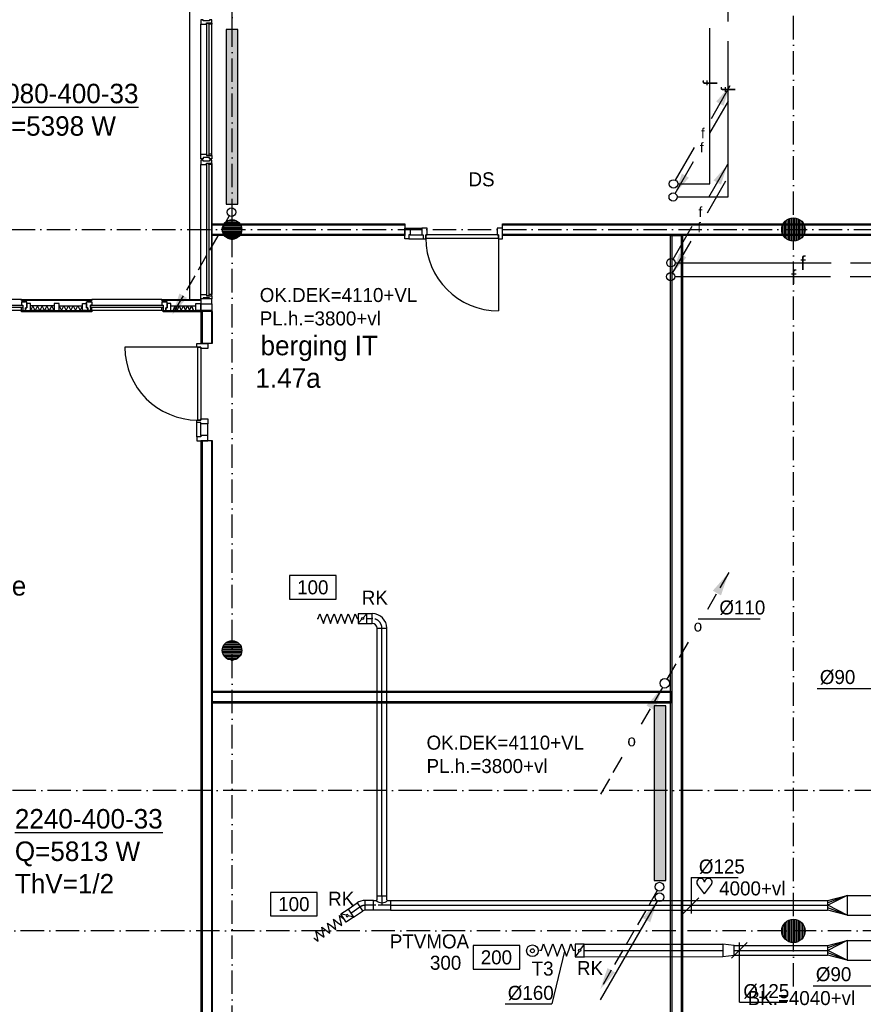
# Model space of a CAD drawing. Extents: x -41378 to 114803, y -24080 to 82188.
# Tile 14 of 137: x -28333 to -17513, y 50886 to 63520. Entities that reach past the tile are written whole.
import ezdxf
from ezdxf.enums import TextEntityAlignment as Align

# ---------------------------------------------------------------- set-up
doc = ezdxf.new("R2010")
doc.units = 0
doc.header["$LTSCALE"] = 50
for name, pattern in [('2322107', [2000, 1000, 1000]), ('2322140', [45, 40, -5]), ('CENTER2', [11.25, 7.5, -1.25, 1.25, -1.25]), ('CENTER4', [5, 3.125, -0.625, 0.625, -0.625]), ('DASHDOT', [9, 6, -1.5, 0, -1.5])]:
    doc.linetypes.add(name, pattern=pattern)
doc.layers.get('0').update_dxf_attribs({"linetype": 'CONTINUOUS'})
for name, color, linetype in [('AL$7----_STRAMIEN', 1, 'DASHDOT'), ('AL21----_BUITENWAND', 4, 'CONTINUOUS'), ('AL21K---_ISOLATIE', 1, 'CONTINUOUS'), ('AL22----_BINNENWAND', 7, 'CONTINUOUS'), ('AL28----_KONSTRUKTIE', 3, 'CONTINUOUS'), ('AL31----_BUITENKOZ', 7, 'CONTINUOUS'), ('AL32----_BINNENKOZ', 7, 'CONTINUOUS'), ('AL32----_DRAAIRICHTING', 1, 'CONTINUOUS'), ('ALXAA---_GEWBETON', 12, 'CONTINUOUS'), ('ALXOU---_GLAS', 7, 'CONTINUOUS'), ('BOUW', 8, 'CONTINUOUS'), ('WI561---', 1, 'CONTINUOUS'), ('WL$1----', 3, 'CONTINUOUS'), ('WL5233--', 4, 'CONTINUOUS'), ('WL524---', 4, 'CONTINUOUS'), ('WL5448--', 4, 'CONTINUOUS'), ('WL561---', 4, 'CONTINUOUS'), ('WL561---_AANVOER', 4, 'CONTINUOUS'), ('WL561---_RETOUR', 4, 'CONTINUOUS'), ('WL570---', 3, 'CONTINUOUS'), ('WL570---_HARTLIJN', 7, 'CONTINUOUS'), ('WL570---_TOEVOER', 3, 'CONTINUOUS'), ('WM$1----', 1, 'CONTINUOUS'), ('WM5448--', 1, 'CONTINUOUS'), ('WM570---', 1, 'CONTINUOUS')]:
    doc.layers.add(name, color=color, linetype=linetype)
doc.layers.get('0').freeze()
doc.styles.add('BURO-018', font='BUROFONT.shx', dxfattribs={"height": 90})
doc.styles.add('BURO-025', font='BUROFONT.shx', dxfattribs={"height": 250})

# ---------------------------------------------------------------- blocks, each defined once
blk = doc.blocks.new('2322401')
at = {"color": 0, "linetype": 'CONTINUOUS'}
for p, q in [((-0.5, 0.5, 1), (-0.5, 0.5)), ((-0.5, 0.5, 1), (-0.5, -0.5, 1)), ((0.5, 0.5, 1), (-0.5, 0.5, 1)), ((0.5, 0.5), (-0.5, 0.5)), ((-0.5, 0.5), (-0.5, -0.5)), ((0.5, 0.5, 1), (0.5, 0.5)), ((0.5, -0.5, 1), (0.5, 0.5, 1)), ((0.5, -0.5), (0.5, 0.5)), ((-0.5, -0.5, 1), (-0.5, -0.5)), ((-0.5, -0.5, 1), (0.5, -0.5, 1)), ((-0.5, -0.5), (0.5, -0.5)), ((0.5, -0.5, 1), (0.5, -0.5))]:
    blk.add_line(p, q, dxfattribs=at)
blk = doc.blocks.new('CVHATCH1')
at = {"color": 0, "linetype": 'CONTINUOUS'}
blk.add_solid([(-0.5, -0.5), (0.5, -0.5), (-0.5, 0.5), (0.5, 0.5)], dxfattribs=at)
blk = doc.blocks.new('LDV4107')
at = {"color": 0, "linetype": 'CONTINUOUS'}
blk.add_line((-0.25, -0.43), (-6.75, -11.69), dxfattribs=at)
blk.add_lwpolyline([(-0.25, -0.43, 0, 1, 0), (-1.5, -2.6, 1, 1, 0)], format="xyseb", dxfattribs=at)
blk.add_circle((0, 0), 0.5, dxfattribs=at)
blk = doc.blocks.new('LDV2108')
at = {"color": 0, "linetype": 'CONTINUOUS'}
for p, q in [((-0.25, -0.43), (-1.19, -2.06)), ((-1.56, -2.71), (-2.5, -4.33)), ((-2.87, -4.98), (-3.81, -6.6)), ((-4.19, -7.25), (-5.12, -8.88)), ((-5.5, -9.53), (-6.44, -11.15))]:
    blk.add_line(p, q, dxfattribs=at)
blk.add_lwpolyline([(-6.75, -11.69, 0, 1, 0), (-5.5, -9.53, 1, 1, 0)], format="xyseb", dxfattribs=at)
blk.add_circle((0, 0), 0.5, dxfattribs=at)
blk = doc.blocks.new('LU-ORNAM-969610')
at = {"color": 0, "linetype": 'CONTINUOUS'}
for radius in [75, 25]:
    blk.add_circle((0, 0), radius, dxfattribs=at)
blk = doc.blocks.new('LU-1D-K-7D')
at = {"color": 0, "linetype": 'CONTINUOUS'}
for p, q in [((-0.5, 62.5), (0.5, 62.5)), ((-0.5, -62.5), (0.5, -62.5))]:
    blk.add_line(p, q, dxfattribs=at)
at = {"layer": 'WL570---_HARTLIJN', "linetype": 'CENTER2'}
blk.add_line((-0.5, 0), (0.5, 0), dxfattribs=at)
blk = doc.blocks.new('LU-ORND')
at = {"color": 0, "linetype": 'CONTINUOUS'}
for p, q in [((-3, 1.5), (-3, -1.5)), ((3, 1.5), (-3, 1.5)), ((3, -1.5), (3, 1.5)), ((-3, -1.5), (3, -1.5))]:
    blk.add_line(p, q, dxfattribs=at)
blk = doc.blocks.new('*U102', base_point=(-17587, 54541))
at = {"layer": 'WM570---', "linetype": 'CONTINUOUS'}
for p, q in [((-17587, 54903), (-17587, 54441)), ((-17587, 54903), (-16981, 54903)), ((-17687, 54441), (-17487, 54640))]:
    blk.add_line(p, q, dxfattribs=at)
at = {"layer": 'WM570---', "linetype": 'CONTINUOUS', "style": 'BURO-018'}
blk.add_text('%%c125', height=180, dxfattribs=at).set_placement((-17487, 54953))
blk = doc.blocks.new('LU-1D-T--5A-7D7D5ADA73')
at = {"color": 0, "linetype": 'CONTINUOUS'}
for p, q in [((-109, -62), (-109, 62)), ((-109, 62), (109, 62)), ((109, 62), (109, -62)), ((-72, -62), (-109, -62)), ((-62, -72), (-62, -115)), ((-62, -115), (62, -115)), ((62, -72), (62, -115)), ((109, -62), (72, -62))]:
    blk.add_line(p, q, dxfattribs=at)
at = {"color": 0, "linetype": 'CONTINUOUS', "flags": 128}
for points in [[(-62, -72, 0.02182), (-63, -71, 0.037214), (-63, -71, 0.006436), (-63, -69, 0.02182), (-63, -69, 0.02182), (-63, -68, 0.02182), (-64, -68, 0.02182), (-64, -67, 0.02182), (-65, -66, 0.02182), (-65, -65, 0.02182), (-66, -65, 0.02182), (-67, -64, 0.02182), (-68, -64, 0.02182), (-68, -63, 0.02182), (-69, -63, 0.02182), (-69, -63, 0.006436), (-71, -63, 0.037214), (-71, -63, 0.02182), (-72, -62)], [(72, -62, 0.02182), (71, -63, 0.037214), (71, -63, 0.006436), (69, -63, 0.02182), (69, -63, 0.02182), (68, -63, 0.02182), (68, -64, 0.02182), (67, -64, 0.02182), (66, -65, 0.02182), (65, -65, 0.02182), (65, -66, 0.02182), (64, -67, 0.02182), (64, -68, 0.02182), (63, -68, 0.02182), (63, -69, 0.02182), (63, -69, 0.006436), (63, -71, 0.037214), (63, -71, 0.02182), (62, -72)]]:
    blk.add_lwpolyline(points, format="xyb", dxfattribs=at)
at = {"color": 0, "linetype": 'CONTINUOUS'}
blk.add_arc((0, -135), 103, 45, 135, dxfattribs=at)
at = {"layer": 'WL570---_HARTLIJN', "linetype": 'CENTER4'}
for p, q in [((-109, 0), (109, 0)), ((0, -115), (0, 0))]:
    blk.add_line(p, q, dxfattribs=at)
blk = doc.blocks.new('LU-1D-KL-7D70')
at = {"color": 0, "linetype": 'CONTINUOUS'}
for p, q in [((-56, 62), (-56, -62)), ((56, 62), (-56, 62)), ((47, 52), (9, 10)), ((56, -62), (56, 62)), ((-56, -62), (56, -62)), ((-9, -10), (-47, -52))]:
    blk.add_line(p, q, dxfattribs=at)
blk.add_circle((0, 0), 14.1, dxfattribs=at)
blk = doc.blocks.new('LU-1D-F-7D20F')
at = {"color": 0, "linetype": 'CONTINUOUS'}
for p, q in [((-264, 0), (-250, 0)), ((-250, 0), (-227, 62)), ((-227, 62), (-205, 0)), ((-205, 0), (-182, -62)), ((-182, -62), (-159, 0)), ((-159, 0), (-136, 62)), ((-136, 62), (-114, 0)), ((-114, 0), (-91, -62)), ((-91, -62), (-68, 0)), ((-68, 0), (-45, 62)), ((-45, 62), (-23, 0)), ((-23, 0), (0, -62)), ((0, -62), (23, 0)), ((23, 0), (45, 62)), ((45, 62), (68, 0)), ((68, 0), (91, -62)), ((91, -62), (114, 0)), ((114, 0), (136, 62)), ((136, 62), (159, 0)), ((159, 0), (182, -62)), ((182, -62), (205, 0)), ((205, 0), (227, 62)), ((227, 62), (250, 0)), ((250, 0), (264, 0))]:
    blk.add_line(p, q, dxfattribs=at)
blk = doc.blocks.new('LU-1D-B--1-7D5A7D')
at = {"color": 0, "linetype": 'CONTINUOUS'}
for p, q in [((-125, -62.5), (-125, 62.5)), ((-62.5, -125), (62.5, -125))]:
    blk.add_line(p, q, dxfattribs=at)
for radius in [187.5, 62.5]:
    blk.add_arc((-125, -125), radius, 0, 90, dxfattribs=at)
at = {"layer": 'WL570---_HARTLIJN', "linetype": 'CENTER4'}
blk.add_arc((-125, -125), 125, 0, 90, dxfattribs=at)
blk = doc.blocks.new('LDV1')
at = {"color": 0, "linetype": 'CONTINUOUS'}
for p, q in [((4.5, 7.79), (6.75, 11.69)), ((0.25, 0.43), (2.5, 4.33))]:
    blk.add_line(p, q, dxfattribs=at)
blk.add_lwpolyline([(6.75, 11.69, 0, 1, 0), (5.5, 9.53, 1, 1, 0)], format="xyseb", dxfattribs=at)
blk.add_circle((0, 0), 0.5, dxfattribs=at)
at = {"color": 0, "linetype": 'CONTINUOUS', "style": 'BURO-018'}
blk.add_attdef('LD_TEXT1', text='', height=1.8, dxfattribs=at).set_placement((3.5, 6.06), align=Align.MIDDLE)
blk = doc.blocks.new('LDV3')
at = {"color": 0, "linetype": 'CONTINUOUS'}
for p, q in [((4.5, 7.79), (6.75, 11.69)), ((0.25, 0.43), (2.5, 4.33))]:
    blk.add_line(p, q, dxfattribs=at)
blk.add_lwpolyline([(0.25, 0.43, 0, 1, 0), (1.5, 2.6, 1, 1, 0)], format="xyseb", dxfattribs=at)
blk.add_circle((0, 0), 0.5, dxfattribs=at)
at = {"color": 0, "linetype": 'CONTINUOUS', "style": 'BURO-018'}
blk.add_attdef('LD_TEXT1', text='', height=1.8, dxfattribs=at).set_placement((3.5, 6.06), align=Align.MIDDLE)
blk = doc.blocks.new('LDV1123')
at = {"color": 0, "linetype": 'CONTINUOUS'}
for p, q in [((6.75, 11.69), (5.81, 10.07)), ((5.44, 9.42), (4.5, 7.79)), ((1.56, 2.71), (2.5, 4.33)), ((0.25, 0.43), (1.19, 2.06))]:
    blk.add_line(p, q, dxfattribs=at)
blk.add_lwpolyline([(6.75, 11.69, 0, 1, 0), (5.5, 9.53, 1, 1, 0)], format="xyseb", dxfattribs=at)
blk.add_circle((0, 0), 0.5, dxfattribs=at)
at = {"color": 0, "linetype": 'CONTINUOUS', "style": 'BURO-018'}
blk.add_attdef('LD_TEXT1', text='', height=1.8, dxfattribs=at).set_placement((3.5, 6.06), align=Align.MIDDLE)
blk = doc.blocks.new('LDV4123')
at = {"color": 0, "linetype": 'CONTINUOUS'}
for p, q in [((-0.25, -0.43), (-1.19, -2.06)), ((-1.56, -2.71), (-2.5, -4.33)), ((-5.44, -9.42), (-4.5, -7.79)), ((-6.75, -11.69), (-5.81, -10.07))]:
    blk.add_line(p, q, dxfattribs=at)
blk.add_lwpolyline([(-0.25, -0.43, 0, 1, 0), (-1.5, -2.6, 1, 1, 0)], format="xyseb", dxfattribs=at)
blk.add_circle((0, 0), 0.5, dxfattribs=at)
at = {"color": 0, "linetype": 'CONTINUOUS', "style": 'BURO-018'}
blk.add_attdef('LD_TEXT1', text='', height=1.8, dxfattribs=at).set_placement((-3.5, -6.06), align=Align.MIDDLE)
blk = doc.blocks.new('A$C10E36082')
at = {"layer": 'WL570---_HARTLIJN', "color": 1, "linetype": 'CONTINUOUS'}
blk.add_line((2042, 2245), (1248, 2245), dxfattribs=at)
at = {"layer": 'WL5233--', "color": 2}
ref = blk.add_blockref('LDV1123', (820, 1420), dxfattribs=dict(at, xscale=121.5, yscale=121.5, zscale=121.5))
ref.add_attrib('LD_TEXT1', 'o', dxfattribs={"layer": '0', "color": 1, "linetype": 'CONTINUOUS', "height": 146, "style": 'BURO-018'}).set_placement((1245, 2157), align=Align.MIDDLE)
ref = blk.add_blockref('LDV4123', (820, 1420), dxfattribs=dict(at, xscale=121.5, yscale=121.5, zscale=121.5))
ref.add_attrib('LD_TEXT1', 'o', dxfattribs={"layer": '0', "color": 1, "linetype": 'CONTINUOUS', "height": 146, "style": 'BURO-018'}).set_placement((395, 684), align=Align.MIDDLE)
at = {"layer": 'WL570---_HARTLIJN', "color": 1, "linetype": 'CENTER4', "style": 'BURO-018'}
blk.add_text('%%c110', height=180, dxfattribs=at).set_placement((1520, 2303))
blk = doc.blocks.new('CVRINFO2')
at = {"color": 0, "linetype": 'CONTINUOUS', "style": 'BURO-025'}
for tag, p in [('CV_TEXT125', (0, 0)), ('CV_TEXT225', (0, -4.17)), ('CV_TEXT325', (0, -8.33)), ('CV_TEXT425', (0, -12.5))]:
    blk.add_attdef(tag, p, '', height=2.5, dxfattribs=at)
blk = doc.blocks.new('2322140-1')
at = {"layer": 'WM5448--', "color": 0, "style": 'BURO-018'}
for rotation, p in [(90, (-19481, 62707)), (90, (-19248, 62624)), (360, (-18287, 60402)), (360, (-18406, 60223))]:
    blk.add_text('f', height=180, rotation=rotation, dxfattribs=at).set_placement(p, align=Align.MIDDLE)
blk = doc.blocks.new('LU-2D-K-FA')
at = {"color": 0, "linetype": 'CONTINUOUS'}
for p, q in [((-0.5, 125), (0.5, 125)), ((-0.5, -125), (0.5, -125))]:
    blk.add_line(p, q, dxfattribs=at)
blk = doc.blocks.new('LU-2D-VR-FA7DFA')
at = {"color": 0, "linetype": 'CONTINUOUS'}
for p, q in [((0, 125), (0, -125)), ((250, 62.5), (0, 125)), ((0, 125), (250, 31.25)), ((0, 125), (250, 0)), ((0, -125), (250, 0)), ((250, -62.5), (250, 62.5)), ((0, -125), (250, -31.25)), ((0, -125), (250, -62.5))]:
    blk.add_line(p, q, dxfattribs=at)
blk = doc.blocks.new('HART')
at = {"color": 1}
for q in [(-39.7, 52.4), (39.7, 52.4)]:
    blk.add_line((0, 0), q, dxfattribs=at)
for centre, start, end in [((-22.1, 65.7), 0, 217.1867), ((22.1, 65.7), 322.8133, 180)]:
    blk.add_arc(centre, 22.1, start, end, dxfattribs=at)
blk = doc.blocks.new('LU-1D-K-A0')
at = {"color": 0, "linetype": 'CONTINUOUS'}
for p, q in [((-0.5, 80), (0.5, 80)), ((-0.5, -80), (0.5, -80))]:
    blk.add_line(p, q, dxfattribs=at)
at = {"layer": 'WL570---_HARTLIJN', "linetype": 'CENTER2'}
blk.add_line((-0.5, 0), (0.5, 0), dxfattribs=at)
blk = doc.blocks.new('LU-1D-KL1-A073')
at = {"color": 0, "linetype": 'CONTINUOUS'}
for p, q in [((-58, 80), (-58, -80)), ((58, 80), (-58, 80)), ((49, 68), (8, 12)), ((58, -80), (58, 80)), ((-58, -80), (58, -80)), ((-8, -12), (-49, -68))]:
    blk.add_line(p, q, dxfattribs=at)
blk.add_circle((0, 0), 14.4, dxfattribs=at)
blk = doc.blocks.new('LU-1D-F-A01CB')
at = {"color": 0, "linetype": 'CONTINUOUS'}
for p, q in [((-230, 0), (-204, 0)), ((-204, 0), (-175, 80)), ((-175, 80), (-146, 0)), ((-146, 0), (-116, -80)), ((-116, -80), (-87, 0)), ((-87, 0), (-58, 80)), ((-58, 80), (-29, 0)), ((-29, 0), (0, -80)), ((0, -80), (29, 0)), ((29, 0), (58, 80)), ((58, 80), (87, 0)), ((87, 0), (116, -80)), ((116, -80), (146, 0)), ((146, 0), (175, 80)), ((175, 80), (204, 0)), ((204, 0), (230, 0))]:
    blk.add_line(p, q, dxfattribs=at)
blk = doc.blocks.new('*U487', base_point=(-19101, 52094))
at = {"color": 0, "linetype": 'CONTINUOUS'}
for p, q in [((-19201, 52057), (-19002, 52256)), ((-19101, 51494), (-19101, 52256)), ((-19101, 51494), (-18495, 51494))]:
    blk.add_line(p, q, dxfattribs=at)
at = {"layer": 'WM570---', "linetype": 'CONTINUOUS', "style": 'BURO-018'}
blk.add_text('%%c125', height=180, dxfattribs=at).set_placement((-19051, 51544))
blk = doc.blocks.new('LU-1D-F-7D1CB')
at = {"color": 0, "linetype": 'CONTINUOUS'}
for p, q in [((-230, 0), (-227, 0)), ((-227, 0), (-205, 62)), ((-205, 62), (-182, 0)), ((-182, 0), (-159, -62)), ((-159, -62), (-136, 0)), ((-136, 0), (-114, 62)), ((-114, 62), (-91, 0)), ((-91, 0), (-68, -62)), ((-68, -62), (-45, 0)), ((-45, 0), (-23, 62)), ((-23, 62), (0, 0)), ((0, 0), (23, -62)), ((23, -62), (45, 0)), ((45, 0), (68, 62)), ((68, 62), (91, 0)), ((91, 0), (114, -62)), ((114, -62), (136, 0)), ((136, 0), (159, 62)), ((159, 62), (182, 0)), ((182, 0), (205, -62)), ((205, -62), (227, 0)), ((227, 0), (230, 0))]:
    blk.add_line(p, q, dxfattribs=at)
blk = doc.blocks.new('LU-1D-B-1-7D227D')
at = {"color": 0, "linetype": 'CONTINUOUS'}
for p, q in [((-38, 62), (-38, -62)), ((67, -30), (-3, 73))]:
    blk.add_line(p, q, dxfattribs=at)
for radius in [62.5, 188]:
    blk.add_arc((-38, 125), radius, 270, 304, dxfattribs=at)
at = {"layer": 'WL570---_HARTLIJN', "linetype": 'CENTER4'}
blk.add_arc((-38, 125), 125, 270, 304, dxfattribs=at)

msp = doc.modelspace()

# ---------------------------------------------------------------- linework, layer by layer
at = {"layer": 'AL$7----_STRAMIEN', "color": 1}
for p, q in [((-25609, 42467.3), (-25609, 80064.7)), ((-18409, 51114.7), (-18409, 80035.4)), ((-29785.6, 60827.3), (-11206, 60827.3)), ((7882.8, 53627.3), (-30109.6, 53627.3)), ((112410.4, 51827.3), (-35182.3, 51827.3))]:
    msp.add_line(p, q, dxfattribs=at)
at = {"layer": 'AL21----_BUITENWAND', "color": 8}
msp.add_line((-26149, 59928.3), (-26149, 78767.3), dxfattribs=at)
at = {"layer": 'AL21K---_ISOLATIE', "color": 8, "linetype": 'CONTINUOUS'}
for p, q in [((-28162.2, 59847.3), (-28192.2, 59787.3)), ((-27892.7, 59847.3), (-28192.2, 59847.3)), ((-27892.7, 59787.3), (-28192.2, 59787.3)), ((-28132.3, 59787.3), (-28162.2, 59847.3)), ((-28102.3, 59847.3), (-28132.3, 59787.3)), ((-28072.4, 59787.3), (-28102.3, 59847.3)), ((-28042.4, 59847.3), (-28072.4, 59787.3)), ((-28012.5, 59787.3), (-28042.4, 59847.3)), ((-27982.5, 59847.3), (-28012.5, 59787.3)), ((-27952.6, 59787.3), (-27982.5, 59847.3)), ((-27922.6, 59847.3), (-27952.6, 59787.3)), ((-27892.7, 59787.3), (-27922.6, 59847.3)), ((-27825.7, 59847.3), (-27795.7, 59787.3)), ((-27825.7, 59847.3), (-27526.2, 59847.3)), ((-27825.7, 59787.3), (-27526.2, 59787.3)), ((-27795.7, 59787.3), (-27765.8, 59847.3)), ((-27765.8, 59847.3), (-27735.8, 59787.3)), ((-27735.8, 59787.3), (-27705.9, 59847.3)), ((-27705.9, 59847.3), (-27675.9, 59787.3)), ((-27675.9, 59787.3), (-27646, 59847.3)), ((-27646, 59847.3), (-27616, 59787.3)), ((-27616, 59787.3), (-27586.1, 59847.3)), ((-27586.1, 59847.3), (-27556.1, 59787.3)), ((-27556.1, 59787.3), (-27526.2, 59847.3)), ((-26392.2, 59847.3), (-26075.2, 59847.3)), ((-26392.2, 59787.3), (-26075.2, 59787.3)), ((-26339.8, 59847.3), (-26365.8, 59787.3)), ((-26365.8, 59787.3), (-26339.3, 59847.3)), ((-26339.3, 59847.3), (-26312.9, 59787.3)), ((-26312.9, 59787.3), (-26286.5, 59847.3)), ((-26286.5, 59847.3), (-26260.1, 59787.3)), ((-26260.1, 59787.3), (-26233.7, 59847.3)), ((-26233.7, 59847.3), (-26207.3, 59787.3)), ((-26207.3, 59787.3), (-26180.8, 59847.3)), ((-26180.8, 59847.3), (-26154.4, 59787.3)), ((-26154.4, 59787.3), (-26128, 59847.3)), ((-26128, 59847.3), (-26101.6, 59787.3)), ((-26101.6, 59787.3), (-26127.6, 59847.3))]:
    msp.add_line(p, q, dxfattribs=at)
at = {"layer": 'AL22----_BINNENWAND', "color": 8}
for p, q in [((-25869, 60902.3), (-23392, 60902.3)), ((-25869, 60752.3), (-25869, 60902.3)), ((-23392, 60902.3), (-23392, 60752.3)), ((-22141, 60902.3), (-11284, 60902.3)), ((-22141, 60752.3), (-22141, 60902.3)), ((-23392, 60752.3), (-25869, 60752.3)), ((-11284, 60752.3), (-22141, 60752.3)), ((-19983.5, 48752.3), (-19983.5, 60752.3)), ((-19983.5, 60752.3), (-19833.5, 60752.3)), ((-19833.5, 60752.3), (-19833.5, 48902.3)), ((-26009, 59774.3), (-26009, 59367.7)), ((-25859, 59774.3), (-26009, 59774.3)), ((-25859, 59367.7), (-25859, 59774.3)), ((-26009, 59367.7), (-25859, 59367.7)), ((-26009, 58115.7), (-26009, 48897.3)), ((-25859, 58115.7), (-26009, 58115.7)), ((-25859, 48747.3), (-25859, 58115.7)), ((-25859, 54752), (-25859, 54902)), ((-25859, 54902), (-19983.5, 54902)), ((-19983.5, 54902), (-19983.5, 54752)), ((-19983.5, 54752), (-25859, 54752))]:
    msp.add_line(p, q, dxfattribs=at)
at = {"layer": 'AL22----_BINNENWAND', "color": 8, "linetype": 'CONTINUOUS'}
for p, q in [((-25869, 60887.3), (-23392, 60887.3)), ((-22141, 60887.3), (-11284, 60887.3)), ((-25869, 60767.3), (-23392, 60767.3)), ((-22141, 60767.3), (-11284, 60767.3)), ((-19968.5, 60752.3), (-19968.5, 48767.3)), ((-19848.5, 60752.3), (-19848.5, 48887.3)), ((-25994, 59774.3), (-25994, 59367.7)), ((-25874, 59774.3), (-25874, 59367.7)), ((-25994, 58115.7), (-25994, 48882.3)), ((-25874, 58115.7), (-25874, 48762.3)), ((-19983.5, 54887), (-25859, 54887)), ((-19983.5, 54767), (-25859, 54767))]:
    msp.add_line(p, q, dxfattribs=at)
at = {"layer": 'AL28----_KONSTRUKTIE', "color": 8}
for centre, radius in [((-25609, 60827.3), 125), ((-18409, 60827.3), 150), ((-25609, 55427.3), 125), ((-18409, 51827.3), 150)]:
    msp.add_circle(centre, radius, dxfattribs=at)
at = {"layer": 'AL31----_BUITENKOZ', "color": 8, "linetype": 'CONTINUOUS'}
for p, q in [((-26002, 63518.3), (-26008, 63518.3)), ((-26008, 63518.3), (-26008, 63499.4)), ((-26008, 63499.4), (-26008, 63462.3)), ((-26008, 63462.3), (-26001, 63462.3)), ((-25988, 63518.3), (-26002, 63518.3)), ((-26001, 63462.3), (-25997, 63462.3)), ((-25997, 63462.3), (-25989, 63462.3)), ((-25989, 63462.3), (-25936, 63462.3)), ((-25979, 63518.3), (-25988, 63518.3)), ((-25988, 63518.3), (-25988, 63518.3)), ((-25979, 63504.3), (-25979, 63518.3)), ((-25899, 63504.3), (-25979, 63504.3)), ((-25936, 63462.3), (-25936, 63479.3)), ((-25936, 63479.3), (-25869, 63479.3)), ((-25906, 63479.3), (-25874, 63479.3)), ((-25906, 63462.3), (-25906, 63479.3)), ((-25869, 63462.3), (-25906, 63462.3)), ((-25889, 63518.3), (-25899, 63518.3)), ((-25899, 63518.3), (-25899, 63504.3)), ((-25875, 63518.3), (-25889, 63518.3)), ((-25889, 63518.3), (-25889, 63518.3)), ((-25869, 63518.3), (-25875, 63518.3)), ((-25874, 63479.3), (-25874, 63474.3)), ((-25874, 63474.3), (-25869, 63474.3)), ((-25869, 63479.3), (-25869, 63518.3)), ((-25869, 63474.3), (-25869, 63462.3)), ((-26008, 61755.3), (-26008, 61792.3)), ((-26008, 61792.3), (-26001, 61792.3)), ((-26001, 61792.3), (-25997, 61792.3)), ((-25997, 61792.3), (-25989, 61792.3)), ((-25989, 61792.3), (-25936, 61792.3)), ((-25936, 61792.3), (-25936, 61775.3)), ((-25869, 61792.3), (-25906, 61792.3)), ((-25906, 61792.3), (-25906, 61775.3)), ((-25874, 61775.3), (-25874, 61780.3)), ((-25874, 61780.3), (-25869, 61780.3)), ((-25869, 61780.3), (-25869, 61792.3)), ((-26008, 61736.3), (-26008, 61755.3)), ((-26002, 61736.3), (-26008, 61736.3)), ((-26002, 61719.3), (-26008, 61719.3)), ((-26008, 61719.3), (-26008, 61700.4)), ((-26008, 61700.4), (-26008, 61663.3)), ((-26008, 61663.3), (-26001, 61663.3)), ((-25988.5, 61736.3), (-26002, 61736.3)), ((-25988, 61719.3), (-26002, 61719.3)), ((-26001, 61663.3), (-25997, 61663.3)), ((-25997, 61663.3), (-25989, 61663.3)), ((-25989, 61663.3), (-25936, 61663.3)), ((-25979, 61736.3), (-25988.5, 61736.3)), ((-25988.5, 61736.3), (-25988.5, 61736.3)), ((-25979, 61719.3), (-25988, 61719.3)), ((-25988, 61719.3), (-25988, 61719.3)), ((-25899, 61750.3), (-25979, 61750.3)), ((-25979, 61750.3), (-25979, 61736.3)), ((-25979, 61705.3), (-25979, 61719.3)), ((-25899, 61705.3), (-25979, 61705.3)), ((-25936, 61775.3), (-25869, 61775.3)), ((-25936, 61663.3), (-25936, 61680.3)), ((-25936, 61680.3), (-25869, 61680.3)), ((-25906, 61775.3), (-25874, 61775.3)), ((-25906, 61680.3), (-25874, 61680.3)), ((-25906, 61663.3), (-25906, 61680.3)), ((-25869, 61663.3), (-25906, 61663.3)), ((-25899, 61736.3), (-25899, 61750.3)), ((-25889, 61736.3), (-25899, 61736.3)), ((-25889, 61719.3), (-25899, 61719.3)), ((-25899, 61719.3), (-25899, 61705.3)), ((-25875, 61736.3), (-25889, 61736.3)), ((-25889, 61736.3), (-25889, 61736.3)), ((-25875, 61719.3), (-25889, 61719.3)), ((-25889, 61719.3), (-25889, 61719.3)), ((-25869, 61736.3), (-25875, 61736.3)), ((-25869, 61719.3), (-25875, 61719.3)), ((-25874, 61680.3), (-25874, 61675.3)), ((-25874, 61675.3), (-25869, 61675.3)), ((-25869, 61775.3), (-25869, 61736.3)), ((-25869, 61680.3), (-25869, 61719.3)), ((-25869, 61675.3), (-25869, 61663.3)), ((-26008, 59956.3), (-26008, 59993.3)), ((-26008, 59993.3), (-26001, 59993.3)), ((-26008, 59937.3), (-26008, 59956.3)), ((-26002, 59937.3), (-26008, 59937.3)), ((-25988.5, 59937.3), (-26002, 59937.3)), ((-26001, 59993.3), (-25997, 59993.3)), ((-25997, 59993.3), (-25989, 59993.3)), ((-25989, 59993.3), (-25936, 59993.3)), ((-25979, 59937.3), (-25988.5, 59937.3)), ((-25988.5, 59937.3), (-25988.5, 59937.3)), ((-25899, 59951.3), (-25979, 59951.3)), ((-25979, 59951.3), (-25979, 59937.3)), ((-25936, 59993.3), (-25936, 59976.3)), ((-25936, 59976.3), (-25869, 59976.3)), ((-25869, 59993.3), (-25906, 59993.3)), ((-25906, 59993.3), (-25906, 59976.3)), ((-25906, 59976.3), (-25874, 59976.3)), ((-25899, 59937.3), (-25899, 59951.3)), ((-25889, 59937.3), (-25899, 59937.3)), ((-25875, 59937.3), (-25889, 59937.3)), ((-25889, 59937.3), (-25889, 59937.3)), ((-25869, 59937.3), (-25875, 59937.3)), ((-25874, 59976.3), (-25874, 59981.3)), ((-25874, 59981.3), (-25869, 59981.3)), ((-25869, 59981.3), (-25869, 59993.3)), ((-25869, 59976.3), (-25869, 59937.3))]:
    msp.add_line(p, q, dxfattribs=at)
at = {"layer": 'AL31----_BUITENKOZ', "color": 8}
for p, q in [((-26008, 61792.3), (-26008, 63462.3)), ((-25869, 61792.3), (-25869, 63462.3)), ((-26008, 59993.3), (-26008, 61663.3)), ((-25869, 59993.3), (-25869, 61663.3)), ((-25869, 61662.3), (-25869, 59993.3)), ((-28309.2, 59928.3), (-29209.2, 59928.3)), ((-28309.2, 59916.3), (-28309.2, 59928.3)), ((-28309.2, 59928.3), (-27409.2, 59928.3)), ((-27409.2, 59916.3), (-28309.2, 59916.3)), ((-28242.2, 59901.3), (-28309.2, 59901.3)), ((-28309.2, 59901.3), (-28309.2, 59856.3)), ((-28256.2, 59916.3), (-28299.2, 59916.3)), ((-28299.2, 59916.3), (-28299.2, 59901.3)), ((-28299.2, 59901.3), (-28256.2, 59901.3)), ((-28256.2, 59901.3), (-28256.2, 59916.3)), ((-28242.2, 59822.3), (-28242.2, 59901.3)), ((-27476.2, 59822.3), (-27476.2, 59901.3)), ((-27476.2, 59901.3), (-27409.2, 59901.3)), ((-27462.2, 59901.3), (-27462.2, 59916.3)), ((-27462.2, 59916.3), (-27419.2, 59916.3)), ((-27419.2, 59901.3), (-27462.2, 59901.3)), ((-27419.2, 59916.3), (-27419.2, 59901.3)), ((-27409.2, 59928.3), (-27409.2, 59916.3)), ((-26509.2, 59928.3), (-27409.2, 59928.3)), ((-27409.2, 59901.3), (-27409.2, 59856.3)), ((-26509.2, 59916.3), (-26509.2, 59928.3)), ((-26509.2, 59928.3), (-26008.2, 59928.3)), ((-26008.2, 59916.3), (-26509.2, 59916.3)), ((-26442.2, 59901.3), (-26509.2, 59901.3)), ((-26509.2, 59901.3), (-26509.2, 59856.3)), ((-26456.2, 59916.3), (-26499.2, 59916.3)), ((-26499.2, 59916.3), (-26499.2, 59901.3)), ((-26499.2, 59901.3), (-26456.2, 59901.3)), ((-26456.2, 59901.3), (-26456.2, 59916.3)), ((-26442.2, 59822.3), (-26442.2, 59901.3)), ((-26008.2, 59928.3), (-26008.2, 59916.3)), ((-26008, 59937.3), (-26008, 59872.3)), ((-25869.2, 59937.3), (-26008, 59937.3)), ((-25869.2, 59872.3), (-25869.2, 59937.3)), ((-28309.2, 59787.3), (-29209.2, 59787.3)), ((-28309.2, 59856.3), (-28292.2, 59856.3)), ((-28309.2, 59787.3), (-28309.2, 59826.3)), ((-28309.2, 59826.3), (-28292.2, 59826.3)), ((-28309.2, 59772.3), (-28309.2, 59787.3)), ((-28309.2, 59787.3), (-27409.2, 59787.3)), ((-28292.2, 59787.3), (-28309.2, 59787.3)), ((-27409.2, 59772.3), (-28309.2, 59772.3)), ((-28292.2, 59856.3), (-28292.2, 59787.3)), ((-28292.2, 59826.3), (-28292.2, 59787.3)), ((-28292.2, 59787.3), (-28259.2, 59787.3)), ((-28259.2, 59787.3), (-28259.2, 59822.3)), ((-28259.2, 59822.3), (-28242.2, 59822.3)), ((-28242.2, 59822.3), (-28259.2, 59822.3)), ((-28259.2, 59822.3), (-28259.2, 59787.3)), ((-28259.2, 59787.3), (-28192.2, 59787.3)), ((-28192.2, 59877.3), (-28242.2, 59877.3)), ((-28242.2, 59877.3), (-28242.2, 59822.3)), ((-28192.2, 59787.3), (-28192.2, 59877.3)), ((-27825.7, 59877.3), (-27892.7, 59877.3)), ((-27892.7, 59877.3), (-27892.7, 59787.3)), ((-27892.7, 59787.3), (-27825.7, 59787.3)), ((-27825.7, 59787.3), (-27825.7, 59877.3)), ((-27526.2, 59787.3), (-27526.2, 59877.3)), ((-27526.2, 59877.3), (-27476.2, 59877.3)), ((-27459.2, 59787.3), (-27526.2, 59787.3)), ((-27476.2, 59877.3), (-27476.2, 59822.3)), ((-27459.2, 59822.3), (-27476.2, 59822.3)), ((-27476.2, 59822.3), (-27459.2, 59822.3)), ((-27459.2, 59787.3), (-27459.2, 59822.3)), ((-27459.2, 59822.3), (-27459.2, 59787.3)), ((-27426.2, 59787.3), (-27459.2, 59787.3)), ((-27409.2, 59856.3), (-27426.2, 59856.3)), ((-27426.2, 59856.3), (-27426.2, 59787.3)), ((-27426.2, 59826.3), (-27426.2, 59787.3)), ((-27409.2, 59826.3), (-27426.2, 59826.3)), ((-27426.2, 59787.3), (-27409.2, 59787.3)), ((-27409.2, 59787.3), (-27409.2, 59826.3)), ((-27409.2, 59787.3), (-27409.2, 59772.3)), ((-26509.2, 59787.3), (-27409.2, 59787.3)), ((-26509.2, 59856.3), (-26492.2, 59856.3)), ((-26509.2, 59787.3), (-26509.2, 59826.3)), ((-26509.2, 59826.3), (-26492.2, 59826.3)), ((-26492.2, 59787.3), (-26509.2, 59787.3)), ((-26492.2, 59856.3), (-26492.2, 59787.3)), ((-26492.2, 59826.3), (-26492.2, 59787.3)), ((-26492.2, 59772.3), (-26492.2, 59787.3)), ((-26492.2, 59787.3), (-26019.2, 59787.3)), ((-26492.2, 59787.3), (-26459.2, 59787.3)), ((-26019.2, 59772.3), (-26492.2, 59772.3)), ((-26442.2, 59822.3), (-26459.2, 59822.3)), ((-26459.2, 59822.3), (-26459.2, 59787.3)), ((-26459.2, 59787.3), (-26459.2, 59822.3)), ((-26459.2, 59822.3), (-26442.2, 59822.3)), ((-26459.2, 59787.3), (-26392.2, 59787.3)), ((-26392.2, 59877.3), (-26442.2, 59877.3)), ((-26442.2, 59877.3), (-26442.2, 59822.3)), ((-26392.2, 59787.3), (-26392.2, 59877.3)), ((-26075.2, 59787.3), (-26075.2, 59877.3)), ((-26075.2, 59877.3), (-26008.2, 59877.3)), ((-26008.2, 59787.3), (-26075.2, 59787.3)), ((-26019.2, 59787.3), (-26019.2, 59772.3)), ((-26008.2, 59877.3), (-26008.2, 59787.3)), ((-26008.2, 59787.3), (-26008.2, 59872.3)), ((-26008.2, 59872.3), (-25869.2, 59872.3)), ((-25869.2, 59787.3), (-26008.2, 59787.3)), ((-26008, 59872.3), (-25869.2, 59872.3)), ((-25869.2, 59872.3), (-25869.2, 59787.3)), ((-25869.2, 59863.3), (-25869.2, 59808.3))]:
    msp.add_line(p, q, dxfattribs=at)
at = {"layer": 'AL32----_BINNENKOZ', "color": 8}
for p, q in [((-23392, 60706.8), (-23392, 60845.8)), ((-23392, 60845.8), (-23325, 60845.8)), ((-23325, 60845.8), (-23175, 60845.8)), ((-23325, 60845.8), (-23325, 60757.8)), ((-23108, 60845.8), (-23175, 60845.8)), ((-23175, 60845.8), (-23175, 60757.8)), ((-23108, 60757.8), (-23108, 60845.8)), ((-22141, 60845.8), (-22208, 60845.8)), ((-22208, 60845.8), (-22208, 60757.8)), ((-22141, 60706.8), (-22141, 60845.8)), ((-23342, 60706.8), (-23392, 60706.8)), ((-23325, 60757.8), (-23342, 60757.8)), ((-23342, 60757.8), (-23342, 60706.8)), ((-23342, 60706.8), (-23158, 60706.8)), ((-23325, 60757.8), (-23175, 60757.8)), ((-23175, 60757.8), (-23158, 60757.8)), ((-23158, 60757.8), (-23158, 60706.8)), ((-23158, 60706.8), (-23125, 60706.8)), ((-23158, 60706.8), (-23125, 60706.8)), ((-23125, 60757.8), (-23125, 60717.8)), ((-22191, 60757.8), (-23125, 60757.8)), ((-23125, 60706.8), (-23125, 60757.8)), ((-23125, 60757.8), (-23108, 60757.8)), ((-23125, 60717.8), (-22191, 60717.8)), ((-22208, 60757.8), (-22191, 60757.8)), ((-22191, 60717.8), (-22191, 60757.8)), ((-22191, 60757.8), (-22191, 60706.8)), ((-22191, 60706.8), (-22141, 60706.8)), ((-26060.5, 59316.7), (-26060.5, 59366.7)), ((-26060.5, 59366.7), (-25921.5, 59366.7)), ((-26009.5, 59316.7), (-26060.5, 59316.7)), ((-26049.5, 58382.7), (-26049.5, 59316.7)), ((-26049.5, 59316.7), (-26009.5, 59316.7)), ((-26009.5, 59299.7), (-26009.5, 59316.7)), ((-26009.5, 59316.7), (-26009.5, 58382.7)), ((-25921.5, 59299.7), (-26009.5, 59299.7)), ((-25921.5, 59366.7), (-25921.5, 59299.7)), ((-26060.5, 58349.7), (-26060.5, 58382.7)), ((-26060.5, 58382.7), (-26009.5, 58382.7)), ((-26060.5, 58349.7), (-26060.5, 58382.7)), ((-26009.5, 58382.7), (-26049.5, 58382.7)), ((-26009.5, 58382.7), (-26009.5, 58399.7)), ((-26009.5, 58399.7), (-25921.5, 58399.7)), ((-25921.5, 58399.7), (-25921.5, 58332.7)), ((-26060.5, 58165.7), (-26060.5, 58349.7)), ((-26009.5, 58349.7), (-26060.5, 58349.7)), ((-26009.5, 58332.7), (-26009.5, 58349.7)), ((-26009.5, 58182.7), (-26009.5, 58332.7)), ((-25921.5, 58332.7), (-26009.5, 58332.7)), ((-25921.5, 58182.7), (-25921.5, 58332.7)), ((-26009.5, 58165.7), (-26060.5, 58165.7)), ((-26060.5, 58165.7), (-26060.5, 58115.7)), ((-26009.5, 58182.7), (-26009.5, 58165.7)), ((-25921.5, 58182.7), (-26009.5, 58182.7)), ((-25921.5, 58115.7), (-25921.5, 58182.7)), ((-26060.5, 58115.7), (-25921.5, 58115.7))]:
    msp.add_line(p, q, dxfattribs=at)
at = {"layer": 'AL32----_DRAAIRICHTING', "color": 8}
for p, q in [((-22191, 60717.8), (-22191, 59783.8)), ((-26049.5, 59316.7), (-26983.5, 59316.7))]:
    msp.add_line(p, q, dxfattribs=at)
for centre in [(-22191, 60717.8), (-26049.5, 59316.7)]:
    msp.add_arc(centre, 934, 180, 270, dxfattribs=at)
at = {"layer": 'ALXAA---_GEWBETON', "color": 8}
for p, q in [((-25708.5, 60903), (-25509.5, 60903)), ((-25689.4, 60923), (-25528.6, 60923)), ((-25656.3, 60943), (-25561.7, 60943)), ((-18529, 60737.3), (-18529, 60917.3)), ((-18509, 60715.5), (-18509, 60939.1)), ((-18489, 60700.4), (-18489, 60954.2)), ((-18469, 60689.9), (-18469, 60964.8)), ((-18449, 60682.8), (-18449, 60971.9)), ((-18429, 60678.7), (-18429, 60976)), ((-18409, 60677.3), (-18409, 60977.3)), ((-18389, 60678.7), (-18389, 60976)), ((-18369, 60682.8), (-18369, 60971.9)), ((-18349, 60689.9), (-18349, 60964.8)), ((-18329, 60700.4), (-18329, 60954.2)), ((-18309, 60715.5), (-18309, 60939.1)), ((-18289, 60737.3), (-18289, 60917.3)), ((-25733.9, 60823), (-25484.1, 60823)), ((-25733, 60843), (-25485, 60843)), ((-25731.6, 60803), (-25486.4, 60803)), ((-25728.8, 60863), (-25489.2, 60863)), ((-25725.9, 60783), (-25492.1, 60783)), ((-25720.9, 60883), (-25497.1, 60883)), ((-18549, 60773.5), (-18549, 60881.2)), ((-18269, 60773.5), (-18269, 60881.2)), ((-25716.2, 60763), (-25501.8, 60763)), ((-25701.3, 60743), (-25516.7, 60743)), ((-25677.9, 60723), (-25540.1, 60723)), ((-25622.3, 60703), (-25595.7, 60703)), ((-25720.9, 55483), (-25497.1, 55483)), ((-25708.5, 55503), (-25509.5, 55503)), ((-25689.4, 55523), (-25528.6, 55523)), ((-25656.3, 55543), (-25561.7, 55543)), ((-25733.9, 55423), (-25484.1, 55423)), ((-25733, 55443), (-25485, 55443)), ((-25731.6, 55403), (-25486.4, 55403)), ((-25728.8, 55463), (-25489.2, 55463)), ((-25725.9, 55383), (-25492.1, 55383)), ((-25716.2, 55363), (-25501.8, 55363)), ((-25701.3, 55343), (-25516.7, 55343)), ((-25677.9, 55323), (-25540.1, 55323)), ((-25622.3, 55303), (-25595.7, 55303)), ((-18509, 51715.5), (-18509, 51939.1)), ((-18489, 51700.4), (-18489, 51954.2)), ((-18469, 51689.9), (-18469, 51964.8)), ((-18449, 51682.8), (-18449, 51971.9)), ((-18429, 51678.7), (-18429, 51976)), ((-18409, 51677.3), (-18409, 51977.3)), ((-18389, 51678.7), (-18389, 51976)), ((-18369, 51682.8), (-18369, 51971.9)), ((-18349, 51689.9), (-18349, 51964.8)), ((-18329, 51700.4), (-18329, 51954.2)), ((-18309, 51715.5), (-18309, 51939.1)), ((-18549, 51773.5), (-18549, 51881.2)), ((-18529, 51737.3), (-18529, 51917.3)), ((-18289, 51737.3), (-18289, 51917.3)), ((-18269, 51773.5), (-18269, 51881.2))]:
    msp.add_line(p, q, dxfattribs=at)
at = {"layer": 'ALXOU---_GLAS', "color": 8}
for p, q in [((-25934, 63477.3), (-25908, 63477.3)), ((-25934, 61777.3), (-25934, 63477.3)), ((-25908, 63477.3), (-25908, 61777.3)), ((-25908, 61777.3), (-25934, 61777.3)), ((-25934, 61678.3), (-25908, 61678.3)), ((-25934, 59978.3), (-25934, 61678.3)), ((-25908, 61678.3), (-25908, 59978.3)), ((-25908, 59978.3), (-25934, 59978.3)), ((-29226.2, 59856.3), (-28292.2, 59856.3)), ((-28292.2, 59826.3), (-29226.2, 59826.3)), ((-28292.2, 59856.3), (-28292.2, 59826.3)), ((-27426.2, 59826.3), (-27426.2, 59856.3)), ((-27426.2, 59856.3), (-26492.2, 59856.3)), ((-26492.2, 59826.3), (-27426.2, 59826.3)), ((-26492.2, 59856.3), (-26492.2, 59826.3))]:
    msp.add_line(p, q, dxfattribs=at)
at = {"layer": 'WL5448--', "linetype": '2322140'}
for p, q in [((-19481.1, 61412.4), (-19481.1, 64001.3)), ((-19247.6, 61245.9), (-19247.6, 64001.3)), ((-19893.6, 61412.4), (-19481.1, 61412.4)), ((-19899.7, 61245.9), (-19247.6, 61245.9)), ((-19925.7, 60401.7), (-16647.4, 60401.7)), ((-19931.8, 60222.7), (-16880.9, 60222.7))]:
    msp.add_line(p, q, dxfattribs=at)
at = {"layer": 'WL561---_AANVOER', "linetype": '2322107'}
msp.add_line((-25609, 63393.9), (-25609, 63703.1), dxfattribs=at)
at = {"layer": 'WL570---'}
for p, q in [((-19316.2, 51657.6), (-19316.2, 51498.7)), ((-19170.8, 51640.2), (-19316.2, 51657.6)), ((-19170.8, 51515.1), (-19170.8, 51640.2)), ((-19316.2, 51498.7), (-19170.8, 51515.1))]:
    msp.add_line(p, q, dxfattribs=at)
at = {"layer": 'WM$1----'}
for p, q in [((-18105.7, 54936.5), (-17327.7, 54936.5)), ((-18156.8, 51123.6), (-17378.8, 51123.6))]:
    msp.add_line(p, q, dxfattribs=at)
at = {"layer": 'WM570---', "linetype": 'CONTINUOUS'}
for p in [(-21344.3, 51569.3), (-22105.3, 50892.9)]:
    msp.add_line(p, (-21505.8, 50892.9), dxfattribs=at)

# ---------------------------------------------------------------- block references
at = {"layer": 'WI561---'}
ref = msp.add_blockref('CVRINFO2', (-28705.1, 62447.8), dxfattribs=dict(at, xscale=100, yscale=100, zscale=100))
ref.add_attrib('CV_TEXT125', '%%u2080-400-33', (-28705.1, 62447.8), dxfattribs={"layer": '0', "color": 2, "linetype": 'CONTINUOUS', "height": 250, "style": 'BURO-025'})
ref.add_attrib('CV_TEXT225', 'Q=5398 W', (-28705.1, 62031.2), dxfattribs={"layer": '0', "color": 2, "linetype": 'CONTINUOUS', "height": 250, "style": 'BURO-025'})
ref = msp.add_blockref('CVRINFO2', (-28394.7, 53141.5), dxfattribs=dict(at, xscale=100, yscale=100, zscale=100))
ref.add_attrib('CV_TEXT125', '%%u2240-400-33', (-28394.7, 53141.5), dxfattribs={"layer": '0', "color": 2, "linetype": 'CONTINUOUS', "height": 250, "style": 'BURO-025'})
ref.add_attrib('CV_TEXT225', 'Q=5813 W', (-28394.7, 52724.9), dxfattribs={"layer": '0', "color": 2, "linetype": 'CONTINUOUS', "height": 250, "style": 'BURO-025'})
ref.add_attrib('CV_TEXT325', 'ThV=1/2', (-28394.7, 52308.2), dxfattribs={"layer": '0', "color": 2, "linetype": 'CONTINUOUS', "height": 250, "style": 'BURO-025'})
at = {"layer": 'WL$1----', "color": 2}
ref = msp.add_blockref('LDV1', (-19947.6, 61412.4), dxfattribs=dict(at, xscale=108, yscale=108, zscale=108))
ref.add_attrib('LD_TEXT1', 'f', dxfattribs={"layer": '0', "color": 1, "linetype": 'CONTINUOUS', "height": 129.6, "style": 'BURO-018'}).set_placement((-19569.6, 62067.1), align=Align.MIDDLE)
ref = msp.add_blockref('LDV3', (-19952.2, 61245.9), dxfattribs=dict(at, xscale=105, yscale=105, zscale=105))
ref.add_attrib('LD_TEXT1', 'f', dxfattribs={"layer": '0', "color": 1, "linetype": 'CONTINUOUS', "height": 126, "style": 'BURO-018'}).set_placement((-19584.7, 61882.4), align=Align.MIDDLE)
ref = msp.add_blockref('LDV1', (-19979.7, 60401.7), dxfattribs=dict(at, xscale=108, yscale=108, zscale=108))
ref.add_attrib('LD_TEXT1', 'f', dxfattribs={"layer": '0', "color": 1, "linetype": 'CONTINUOUS', "height": 129.6, "style": 'BURO-018'}).set_placement((-19601.7, 61056.4), align=Align.MIDDLE)
ref = msp.add_blockref('LDV3', (-19984.3, 60222.7), dxfattribs=dict(at, xscale=105, yscale=105, zscale=105))
ref.add_attrib('LD_TEXT1', 'f', dxfattribs={"layer": '0', "color": 1, "linetype": 'CONTINUOUS', "height": 126, "style": 'BURO-018'}).set_placement((-19616.8, 60859.3), align=Align.MIDDLE)
at = {"layer": 'WL524---'}
msp.add_blockref('A$C10E36082', (-20878.8, 53584.7), dxfattribs=at)
at = {"layer": 'WL561---', "xscale": 2240, "yscale": 150, "rotation": 270.0000000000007}
for name, p, zscale in [('2322401', (-25609, 62273.9), 400), ('CVHATCH1', (-25609, 62273.9), 2240), ('2322401', (-20119.4, 53596.4), 400), ('2322401', (-20119.4, 53596.4), 400), ('CVHATCH1', (-20119.4, 53596.4), 2240), ('CVHATCH1', (-20119.4, 53596.4), 2240)]:
    msp.add_blockref(name, p, dxfattribs=dict(at, zscale=zscale))
at = {"layer": 'WL561---_AANVOER', "color": 2, "xscale": 112.5, "yscale": 112.5, "zscale": 112.5}
msp.add_blockref('LDV4107', (-20126.4, 52259.5), dxfattribs=at)
at = {"layer": 'WL561---_RETOUR', "color": 2, "xscale": 112.5, "yscale": 112.5, "zscale": 112.5}
for p in [(-25616.5, 61049.9), (-20126.8, 52394.9)]:
    msp.add_blockref('LDV2108', p, dxfattribs=at)
at = {"layer": 'WL570---_TOEVOER', "linetype": 'CONTINUOUS'}
for name, p in [('LU-1D-F-7D20F', (-24255.2, 55836.3)), ('LU-1D-KL-7D70', (-23935.2, 55836.3)), ('LU-1D-B--1-7D5A7D', (-23686.5, 55836.3))]:
    msp.add_blockref(name, p, dxfattribs=at)
for name, p, xscale in [('LU-1D-K-7D', (-23845.1, 55836.3), 67.24210844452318), ('LU-2D-VR-FA7DFA', (-17719.8, 52156.5), -1), ('LU-2D-K-FA', (-17415.8, 52156.5), 610.5975409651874), ('LU-2D-VR-FA7DFA', (-17719.8, 51577.6), -1), ('LU-2D-K-FA', (-17415.8, 51577.6), 610.5975409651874), ('LU-1D-K-7D', (-18571.3, 51577.6), 1199.103518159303)]:
    msp.add_blockref(name, p, dxfattribs=dict(at, xscale=xscale))
for name, p, xscale, rotation in [('LU-1D-K-7D', (-23686.5, 53991.6), 3439.51065861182, 90), ('LU-1D-K-7D', (-24028, 52095.3), 138.8369610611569, 34.47335842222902), ('LU-1D-K-7D', (-23848.3, 52156.2), 105.4408839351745, 180), ('LU-1D-K-7D', (-20774.4, 52156.5), 5605.350182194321, 359.9999999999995), ('LU-1D-KL-7D70', (-24132.7, 52024.6), -1, 213.8168170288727), ('LU-1D-F-7D1CB', (-24368.3, 51861.5), -1, 213.8168170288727), ('LU-1D-K-A0', (-20203, 51577.3), 1773.736750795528, 0.02035647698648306)]:
    msp.add_blockref(name, p, dxfattribs=dict(at, xscale=xscale, rotation=rotation))
for name, p, rotation in [('LU-1D-B-1-7D227D', (-23939.3, 52156.2), 180), ('LU-1D-T--5A-7D7D5ADA73', (-23686.5, 52156.5), 180), ('LU-ORNAM-969610', (-21756.8, 51572.9), 123.2382582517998), ('LU-1D-F-A01CB', (-21437.4, 51581.6), 359.960726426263), ('LU-1D-KL1-A073', (-21150.9, 51577.1), 359.9607264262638)]:
    msp.add_blockref(name, p, dxfattribs=dict(at, rotation=rotation))
at = {"layer": 'WM5448--'}
msp.add_blockref('2322140-1', (0, 0), dxfattribs=at)
at = {"layer": 'WM570---', "color": 1}
ref = msp.add_blockref('LU-ORND', (-24573.6, 56236.5), dxfattribs=dict(at, xscale=100, yscale=100, zscale=100))
ref.add_attrib('LU_TEXT1', '100', dxfattribs={"layer": '0', "color": 1, "linetype": 'CONTINUOUS', "height": 180, "style": 'BURO-018'}).set_placement((-24573.6, 56236.5), align=Align.MIDDLE)
at = {"layer": 'WM570---'}
for name, p in [('*U102', (-19721.7, 52152.3)), ('*U487', (-19101.4, 51515.1))]:
    msp.add_blockref(name, p, dxfattribs=at)
at = {"layer": 'WM570---', "xscale": 2.25, "yscale": 2.25, "zscale": 2.25}
msp.add_blockref('HART', (-19550.5, 52303.5), dxfattribs=at)
at = {"layer": 'WM570---', "color": 1}
ref = msp.add_blockref('LU-ORND', (-24816.2, 52172), dxfattribs=dict(at, xscale=100, yscale=100, zscale=100))
ref.add_attrib('LU_TEXT1', '100', dxfattribs={"layer": '0', "color": 1, "linetype": 'CONTINUOUS', "height": 180, "style": 'BURO-018'}).set_placement((-24816.2, 52172), align=Align.MIDDLE)
ref = msp.add_blockref('LU-ORND', (-22218.6, 51488.7), dxfattribs=dict(at, xscale=100, yscale=100, zscale=100))
ref.add_attrib('LU_TEXT1', '200', dxfattribs={"layer": '0', "color": 1, "linetype": 'CONTINUOUS', "height": 180, "style": 'BURO-018'}).set_placement((-22218.6, 51488.7), align=Align.MIDDLE)

# ---------------------------------------------------------------- texts
at = {"layer": 'BOUW', "color": 1, "style": 'BURO-018'}
for s, p in [('DS', (-22576.5, 61381.6)), ('OK.DEK=4110+VL', (-25253.5, 59897)), ('PL.h.=3800+vl', (-25253.5, 59597)), ('OK.DEK=4110+VL', (-23114.5, 54153.4)), ('PL.h.=3800+vl', (-23114.5, 53853.4))]:
    msp.add_text(s, height=180, dxfattribs=at).set_placement(p)
at = {"layer": 'BOUW', "style": 'BURO-025'}
for s, p in [('berging IT', (-25243.5, 59213.6)), ('1.47a', (-25309, 58796.9)), ('lokaal assemblage', (-31017, 56130.5))]:
    msp.add_text(s, height=250, dxfattribs=at).set_placement(p)
at = {"layer": 'WL570---', "color": 1, "style": 'BURO-018'}
for s, p in [('RK', (-23945.3, 56014)), ('RK', (-24376.4, 52150.5)), ('PTVMOA', (-23585.4, 51603.1)), ('300', (-23070.8, 51329)), ('RK', (-21184.6, 51260.4))]:
    msp.add_text(s, height=180, dxfattribs=at).set_placement(p)
at = {"layer": 'WL570---_TOEVOER', "color": 1, "style": 'BURO-018'}
msp.add_text('T3', height=180, dxfattribs=at).set_placement((-21766.4, 51254.1))
at = {"layer": 'WM$1----', "color": 1, "style": 'BURO-018'}
for p in [(-18070.3, 54995.4), (-18121.4, 51182.5)]:
    msp.add_text('%%C90', height=180, dxfattribs=at).set_placement(p)
at = {"layer": 'WM570---', "color": 1, "style": 'BURO-018'}
for s, p in [('4000+vl', (-19361.1, 52283.4)), ('BK.=4040+vl', (-18995.8, 50876.2))]:
    msp.add_text(s, height=180, dxfattribs=at).set_placement(p)
at = {"layer": 'WM570---', "linetype": 'CONTINUOUS', "style": 'BURO-018'}
msp.add_text('%%c160', height=180, dxfattribs=at).set_placement((-22072.4, 50942.9))

doc.saveas('drawing.dxf')
